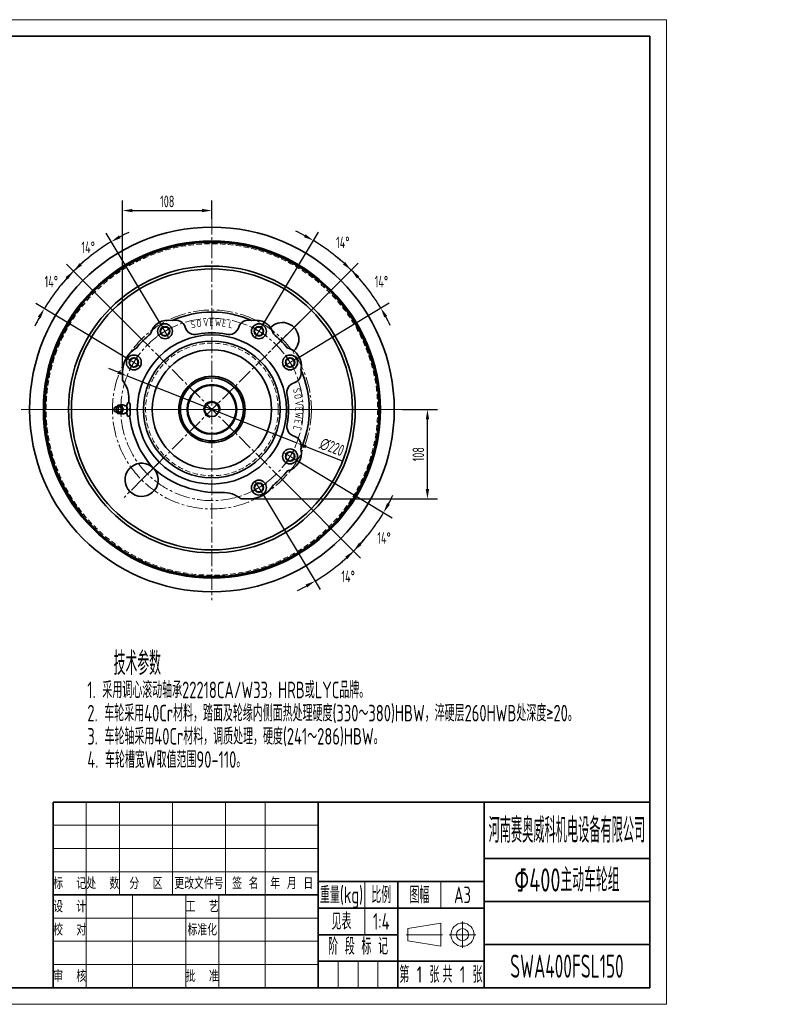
# Model space of a CAD drawing. Header units: millimetres. Extents: x -4 to 1827, y 0 to 1188.
# Tile 2 of 2: x 900 to 1827, y 0 to 1188. Entities that reach past the tile are written whole.
import ezdxf
from ezdxf.enums import TextEntityAlignment as Align

# ---------------------------------------------------------------- set-up
doc = ezdxf.new("R2010")
doc.units = ezdxf.units.MM
doc.linetypes.add('CENTER2', pattern=[28.575, 19.05, -3.175, 3.175, -3.175])
doc.linetypes.add('DASHED2', pattern=[9.525, 6.35, -3.175])
doc.layers.get('Defpoints').update_dxf_attribs({"lineweight": 18})
for name, color, linetype, lineweight in [('01.1', 1, 'Continuous', 18), ('01.2', 7, 'Continuous', 35), ('01.T', 3, 'Continuous', 18), ('02.1', 2, 'DASHED2', 18), ('04.1', 4, 'CENTER2', 18)]:
    doc.layers.add(name, color=color, linetype=linetype, lineweight=lineweight)
doc.styles.get("Standard").update_dxf_attribs({"font": 'isocp.shx', "width": 0.707, "bigfont": 'gbcbig.shx'})
doc.dimstyles.new('Tech_4', dxfattribs={"dimscale": 4, "dimtxt": 3.5, "dimasz": 3, "dimexe": 3, "dimexo": 0, "dimgap": 1, "dimtad": 1, "dimdec": 3, "dimdsep": 46, "dimtxsty": 'Standard', "dimcen": 0, "dimclrd": 1, "dimclre": 1, "dimclrt": 3, "dimazin": 2, "dimtfac": 1, "dimtdec": 3, "dimtmove": 0, "dimatfit": 0, "dimfxl": 0, "dimarcsym": 0})
doc.dimstyles.new('Tech_4$2', dxfattribs={"dimscale": 4, "dimtxt": 3.5, "dimasz": 3, "dimexe": 3, "dimexo": 0, "dimgap": 1, "dimtad": 1, "dimtih": 1, "dimtoh": 1, "dimdec": 3, "dimdsep": 46, "dimtxsty": 'Standard', "dimcen": 0, "dimclrd": 1, "dimclre": 1, "dimclrt": 3, "dimazin": 2, "dimtfac": 1, "dimtdec": 3, "dimtmove": 0, "dimatfit": 0, "dimfxl": 0, "dimarcsym": 0})

# ---------------------------------------------------------------- blocks, each defined once
blk = doc.blocks.new('A$C378E2D00')
at = {"layer": '01.1'}
for p, q in [((0, 297), (0, 0)), ((420, 297), (0, 297)), ((420, 0), (420, 297)), ((12, 54), (12, 12)), ((25, 47), (0, 47)), ((25, 40), (0, 40)), ((25, 33), (0, 33)), ((25, 26), (0, 26)), ((25, 19), (0, 19)), ((25, 5), (0, 5)), ((0, 0), (420, 0))]:
    blk.add_line(p, q, dxfattribs=at)
at = {"layer": '01.2'}
for p, q in [((415, 292), (25, 292)), ((25, 292), (25, 5)), ((81, 292), (81, 278)), ((415, 5), (415, 292)), ((81, 278), (25, 278)), ((25, 54), (0, 54)), ((25, 12), (0, 12)), ((25, 5), (415, 5))]:
    blk.add_line(p, q, dxfattribs=at)
at = {"layer": '01.T', "width": 0.707}
for s, p in [('设  计', (6, 50.5)), ('校  对', (6, 43.5)), ('工  艺', (6, 36.5)), ('标准化', (6, 29.5)), ('审  核', (6, 22.5)), ('批  准', (6, 15.5))]:
    blk.add_text(s, height=5, dxfattribs=at).set_placement(p, align=Align.MIDDLE_CENTER)
blk = doc.blocks.new('A$C6AAB7862')
at = {"layer": '01.1'}
for p, q in [((-16.5, 1.83), (-6.5, 3.5)), ((-6.5, 3.5), (-6.5, -3.5)), ((-16.5, 1.83), (-16.5, -1.83)), ((-16.5, -1.83), (-6.5, -3.5))]:
    blk.add_line(p, q, dxfattribs=at)
for radius in [3.5, 1.83]:
    blk.add_circle((0, 0), radius, dxfattribs=at)
at = {"layer": '04.1'}
for p, q in [((0, 4), (0, -4)), ((-17, 0), (-6, 0)), ((-4, 0), (4, 0))]:
    blk.add_line(p, q, dxfattribs=at)
blk = doc.blocks.new('A$C4369553E')
at = {"layer": '01.1'}
for p, q in [((-170, 56), (-170, 28)), ((-160, 56), (-160, 28)), ((-144, 56), (-144, 28)), ((-128, 56), (-128, 28)), ((-116, 56), (-116, 0)), ((-180, 49), (-100, 49)), ((-180, 42), (-100, 42)), ((-180, 35), (-100, 35)), ((-86, 32), (-86, 16)), ((-63, 32), (-63, 24)), ((-170, 28), (-170, 0)), ((-156, 28), (-156, 0)), ((-140, 28), (-140, 0)), ((-130, 28), (-130, 0)), ((-180, 21), (-100, 21)), ((-180, 14), (-100, 14)), ((-180, 7), (-100, 7)), ((-94, 0), (-94, 8)), ((-88, 0), (-88, 8)), ((-82, 0), (-82, 8))]:
    blk.add_line(p, q, dxfattribs=at)
at = {"layer": '01.2'}
for p, q in [((-180, 56), (-180, 0)), ((-180, 56), (0, 56)), ((-100, 0), (-100, 56)), ((-50, 0), (-50, 56)), ((0, 56), (0, 0)), ((-50, 39), (0, 39)), ((-100, 32), (-50, 32)), ((-76, 0), (-76, 32)), ((-180, 28), (-100, 28)), ((-100, 24), (-50, 24)), ((-50, 26), (0, 26)), ((-100, 16), (-76, 16)), ((-50, 13), (0, 13)), ((-100, 8), (-50, 8)), ((-180, 0), (0, 0))]:
    blk.add_line(p, q, dxfattribs=at)
blk.add_blockref('A$C6AAB7862', (-56.5, 16), dxfattribs=at)
at = {"layer": '01.T'}
for s, height, width, p in [('河南赛奥威科机电设备有限公司', 7.5, 0.625, (-25, 47.5)), ('重量(kg)', 5, 0.707, (-93, 28)), ('比例', 5, 0.707, (-81, 28)), ('图幅', 5, 0.707, (-69.5, 28)), ('A3', 5, 0.707, (-56.5, 28)), ('阶 段 标 记', 5, 0.707, (-88, 12.5)), ('第   张', 5, 0.707, (-69.5, 4)), ('共   张', 5, 0.707, (-56.5, 4))]:
    blk.add_text(s, height=height, dxfattribs=dict(at, width=width)).set_placement(p, align=Align.MIDDLE_CENTER)
for s, p in [('标  记', (-175, 31.5)), ('处  数', (-165, 31.5)), ('分  区', (-152, 31.5)), ('更改文件号', (-136, 31.5)), ('签 名', (-122, 31.5)), ('年 月 日', (-108, 31.5)), ('设  计', (-175, 24.5)), ('工  艺', (-135, 24.5)), ('校  对', (-175, 17.5)), ('标准化', (-135, 17.5)), ('审  核', (-175, 3.5)), ('批  准', (-135, 3.5))]:
    blk.add_text(s, height=3.5, dxfattribs=at).set_placement(p, align=Align.MIDDLE_CENTER)
blk = doc.blocks.new('*D122')
at = {"layer": '01.1', "color": 1, "lineweight": -2}
for p, q in [((1361.7, 717.7), (1403.7, 717.7)), ((1391.7, 621.7), (1391.7, 705.7)), ((1176.7, 609.7), (1403.7, 609.7))]:
    blk.add_line(p, q, dxfattribs=at)
at = {"layer": '01.1', "color": 1}
for points in [[(1389.7, 705.7), (1393.7, 705.7), (1391.7, 717.7)], [(1389.7, 621.7), (1393.7, 621.7), (1391.7, 609.7)]]:
    blk.add_solid(points, dxfattribs=at)
at = {"layer": 'Defpoints', "color": 0}
for p in [(1361.7, 717.7), (1391.7, 717.7), (1176.7, 609.7)]:
    blk.add_point(p, dxfattribs=at)
at = {"layer": '01.1', "color": 3, "insert": (1380.7, 663.7), "char_height": 14, "attachment_point": 5, "rotation": 90}
blk.add_mtext('108', dxfattribs=at)
blk = doc.blocks.new('*D123')
at = {"layer": '01.1', "color": 1, "lineweight": -2}
for p, q in [((1023.7, 761.8), (1023.7, 969.7)), ((1131.7, 947.7), (1131.7, 969.7)), ((1035.7, 957.7), (1119.7, 957.7))]:
    blk.add_line(p, q, dxfattribs=at)
at = {"layer": '01.1', "color": 1}
for points in [[(1035.7, 959.7), (1035.7, 955.7), (1023.7, 957.7)], [(1119.7, 959.7), (1119.7, 955.7), (1131.7, 957.7)]]:
    blk.add_solid(points, dxfattribs=at)
at = {"layer": 'Defpoints', "color": 0}
for p in [(1131.7, 957.7), (1131.7, 947.7), (1023.7, 761.8)]:
    blk.add_point(p, dxfattribs=at)
at = {"layer": '01.1', "color": 3, "insert": (1077.7, 968.7), "char_height": 14, "attachment_point": 5}
blk.add_mtext('108', dxfattribs=at)
blk = doc.blocks.new('*D124')
at = {"layer": '01.1', "color": 1, "lineweight": -2}
for p, q in [((1018.2, 762.6), (1007.1, 767)), ((1029.4, 758.2), (1234, 677.3)), ((1245.1, 672.9), (1288.6, 655.7))]:
    blk.add_line(p, q, dxfattribs=at)
at = {"layer": '01.1', "color": 1}
for points in [[(1019, 764.4), (1017.5, 760.7), (1029.4, 758.2)], [(1245.9, 674.7), (1244.4, 671), (1234, 677.3)]]:
    blk.add_solid(points, dxfattribs=at)
at = {"layer": 'Defpoints', "color": 0}
for p in [(1029.4, 758.2), (1234, 677.3)]:
    blk.add_point(p, dxfattribs=at)
at = {"layer": '01.1', "color": 3, "insert": (1276.5, 672.3), "char_height": 14, "attachment_point": 5, "rotation": 338.4269}
blk.add_mtext('∅220', dxfattribs=at)
blk = doc.blocks.new('*D125')
at = {"layer": '01.1', "color": 1, "lineweight": -2}
for p, q in [((1235, 655.7), (1349, 587.1)), ((1218.3, 631.1), (1311, 538.4))]:
    blk.add_line(p, q, dxfattribs=at)
for start, end in [(331.8465, 334.693), (315, 329), (309.307, 312.1535)]:
    blk.add_arc((1131.7, 717.7), 241.6, start, end, dxfattribs=at)
at = {"layer": '01.1', "color": 1}
for points in [[(1346.4, 602.8), (1342.9, 604.7), (1338.7, 593.3)], [(1292.4, 540.1), (1295.2, 537.2), (1302.5, 546.9)]]:
    blk.add_solid(points, dxfattribs=at)
at = {"layer": 'Defpoints', "color": 0}
for p in [(1045.1, 804.3), (1217, 666.5), (1235, 655.7), (1218.3, 631.1), (1315.8, 561.4)]:
    blk.add_point(p, dxfattribs=at)
at = {"layer": '01.1', "color": 3, "insert": (1339.3, 562.6), "char_height": 14, "attachment_point": 5}
blk.add_mtext('14°', dxfattribs=at)
blk = doc.blocks.new('*D126')
at = {"layer": '01.1', "color": 1, "lineweight": -2}
for p, q in [((1218.3, 631.1), (1311, 538.4)), ((1193.7, 614.4), (1262.3, 500.4))]:
    blk.add_line(p, q, dxfattribs=at)
for start, end in [(317.8465, 320.693), (301, 315), (295.307, 298.1535)]:
    blk.add_arc((1131.7, 717.7), 241.6, start, end, dxfattribs=at)
at = {"layer": '01.1', "color": 1}
for points in [[(1312.2, 554.2), (1309.3, 557), (1302.5, 546.9)], [(1244.7, 506.5), (1246.6, 503), (1256.1, 510.7)]]:
    blk.add_solid(points, dxfattribs=at)
at = {"layer": 'Defpoints', "color": 0}
for p in [(1045.1, 804.3), (1182.9, 632.4), (1218.3, 631.1), (1193.7, 614.4), (1272.5, 521.5)]:
    blk.add_point(p, dxfattribs=at)
at = {"layer": '01.1', "color": 3, "insert": (1296, 516.2), "char_height": 14, "attachment_point": 5}
blk.add_mtext('14°', dxfattribs=at)
blk = doc.blocks.new('*D127')
at = {"layer": '01.1', "color": 1, "lineweight": -2}
for p, q in [((1218.3, 804.3), (1308.2, 894.3)), ((1235, 779.8), (1345.7, 846.3))]:
    blk.add_line(p, q, dxfattribs=at)
for start, end in [(47.893, 50.7859), (31, 45), (25.2141, 28.107)]:
    blk.add_arc((1131.7, 717.7), 237.7, start, end, dxfattribs=at)
at = {"layer": '01.1', "color": 1}
for points in [[(1292.4, 895.5), (1289.7, 892.6), (1299.8, 885.8)], [(1339.6, 828.7), (1343.1, 830.7), (1335.4, 840.1)]]:
    blk.add_solid(points, dxfattribs=at)
at = {"layer": 'Defpoints', "color": 0}
for p in [(1312.9, 871.6), (1218.3, 804.3), (1235, 779.8), (1217, 769), (1045.1, 631.1)]:
    blk.add_point(p, dxfattribs=at)
at = {"layer": '01.1', "color": 3, "insert": (1336.1, 872), "char_height": 14, "attachment_point": 5}
blk.add_mtext('14°', dxfattribs=at)
blk = doc.blocks.new('*D128')
at = {"layer": '01.1', "color": 1, "lineweight": -2}
for p, q in [((1193.7, 821), (1260.3, 931.8)), ((1218.3, 804.3), (1308.2, 894.3))]:
    blk.add_line(p, q, dxfattribs=at)
for start, end in [(61.893, 64.7859), (45, 59), (39.2141, 42.107)]:
    blk.add_arc((1131.7, 717.7), 237.7, start, end, dxfattribs=at)
at = {"layer": '01.1', "color": 1}
for points in [[(1244.6, 929.1), (1242.7, 925.6), (1254.1, 921.5)], [(1306.6, 875.7), (1309.5, 878.5), (1299.8, 885.8)]]:
    blk.add_solid(points, dxfattribs=at)
at = {"layer": 'Defpoints', "color": 0}
for p in [(1270.3, 910.8), (1193.7, 821), (1182.9, 803), (1218.3, 804.3), (1045.1, 631.1)]:
    blk.add_point(p, dxfattribs=at)
at = {"layer": '01.1', "color": 3, "insert": (1289.6, 919.3), "char_height": 14, "attachment_point": 5}
blk.add_mtext('14°', dxfattribs=at)
blk = doc.blocks.new('*D129')
at = {"layer": '01.1', "color": 1, "lineweight": -2}
for p, q in [((1069.6, 821), (1003.9, 930.4)), ((1045.1, 804.3), (956.2, 893.2))]:
    blk.add_line(p, q, dxfattribs=at)
for start, end in [(115.1754, 118.0877), (121, 135), (137.9123, 140.8246)]:
    blk.add_arc((1131.7, 717.7), 236.1, start, end, dxfattribs=at)
at = {"layer": '01.1', "color": 1}
for points in [[(1021.5, 924.3), (1019.5, 927.8), (1010.1, 920.1)], [(955, 877.4), (957.9, 874.6), (964.7, 884.7)]]:
    blk.add_solid(points, dxfattribs=at)
at = {"layer": 'Defpoints', "color": 0}
for p in [(978.9, 897.7), (1069.6, 821), (1045.1, 804.3), (1080.4, 803), (1218.3, 631.1)]:
    blk.add_point(p, dxfattribs=at)
at = {"layer": '01.1', "color": 3, "insert": (982.3, 913.4), "char_height": 14, "attachment_point": 5}
blk.add_mtext('14°', dxfattribs=at)
blk = doc.blocks.new('*D130')
at = {"layer": '01.1', "color": 1, "lineweight": -2}
for p, q in [((1045.1, 804.3), (956.2, 893.2)), ((1028.4, 779.8), (919, 845.5))]:
    blk.add_line(p, q, dxfattribs=at)
for start, end in [(129.1754, 132.0877), (135, 149), (151.9123, 154.8246)]:
    blk.add_arc((1131.7, 717.7), 236.1, start, end, dxfattribs=at)
at = {"layer": '01.1', "color": 1}
for points in [[(974.8, 891.5), (972, 894.4), (964.7, 884.7)], [(921.6, 829.9), (925.1, 827.9), (929.3, 839.3)]]:
    blk.add_solid(points, dxfattribs=at)
at = {"layer": 'Defpoints', "color": 0}
for p in [(939.9, 855.4), (1045.1, 804.3), (1028.4, 779.8), (1046.4, 769), (1218.3, 631.1)]:
    blk.add_point(p, dxfattribs=at)
at = {"layer": '01.1', "color": 3, "insert": (937.8, 872), "char_height": 14, "attachment_point": 5}
blk.add_mtext('14°', dxfattribs=at)
blk = doc.blocks.new('A$C4957782E')
at = {"layer": '01.1'}
for p, q in [((-55.5, 204.5), (-55, 200)), ((55.5, 204.5), (55, 200)), ((-50.5, 200), (-55, 200)), ((50.5, 200), (55, 200)), ((-91.8, 115.1), (-112, 115.1)), ((91.8, 115.1), (112, 115.1)), ((-91.8, 104.9), (-112, 104.9)), ((91.8, 104.9), (112, 104.9)), ((-250, 30), (-250, -30))]:
    blk.add_line(p, q, dxfattribs=at)
blk.add_arc((593.4, 0), 10, 345.0303, 254.3697, dxfattribs=at)
at = {"layer": '01.2'}
for p, q in [((-75, 217), (-75, -217)), ((-72, 220), (-72, -220)), ((-72, 220), (-59.8, 220)), ((-59.8, 220), (-59.8, -220)), ((-56.8, 217.3), (-56.8, -217.3)), ((-55.5, 204.5), (-56.8, 217.3)), ((55.5, 204.5), (56.8, 217.3)), ((56.8, 217.3), (56.8, -217.3)), ((59.8, 220), (59.8, -220)), ((72, 220), (59.8, 220)), ((72, 220), (72, -220)), ((75, 217), (75, -217)), ((-50.5, 200), (-50.5, -200)), ((-50.5, 200), (50.5, 200)), ((50.5, 200), (50.5, -200)), ((-137, 119), (-126, 119)), ((-126, 121.5), (-126, -98.5)), ((-126, 119), (-126, 101)), ((-125, 122.5), (-117, 122.5)), ((-117, 122.5), (-117, -99.5)), ((-116.5, 120), (-112, 120)), ((-112, 120), (-112, -97.5)), ((112, 120), (112, -97.5)), ((116.5, 120), (112, 120)), ((125, 122.5), (117, 122.5)), ((117, 122.5), (117, -99.5)), ((126, 121.5), (126, -98.5)), ((126, 119), (126, 101)), ((137, 119), (126, 119)), ((-138, 118), (-138, 102)), ((-92.8, 116), (-112, 116)), ((-91, 114.2), (-92.8, 116)), ((-92.8, 116), (-92.8, 104)), ((-91, 114.2), (-91, 105.7)), ((91, 114.2), (92.8, 116)), ((91, 114.2), (91, 105.7)), ((92.8, 116), (92.8, 104)), ((92.8, 116), (112, 116)), ((138, 118), (138, 102)), ((-137, 101), (-126, 101)), ((-112.7, 98.7), (-112, 99.9)), ((-92.8, 104), (-112, 104)), ((-112, 97.5), (-91, 97.5)), ((-91, 105.7), (-92.8, 104)), ((-91, -97.5), (-91, 97.5)), ((-91, 97.5), (-89.5, 96.6)), ((-89.5, 96.6), (-89.5, -96.6)), ((91, 97.5), (89.5, 96.6)), ((89.5, 96.6), (89.5, -96.6)), ((91, 105.7), (92.8, 104)), ((91, -97.5), (91, 97.5)), ((112, 97.5), (91, 97.5)), ((92.8, 104), (112, 104)), ((112.7, 98.7), (112, 99.9)), ((137, 101), (126, 101)), ((533.7, 99), (531.1, 94.4)), ((539.4, 99.3), (534, 99.2)), ((542.5, 94.6), (539.7, 99.1)), ((644.4, 94.6), (647.2, 99.1)), ((647.5, 99.3), (652.9, 99.2)), ((653.2, 99), (655.8, 94.4)), ((-141.5, -88), (-141.5, 88)), ((-127.5, 90), (-139.5, 90)), ((-81, 87.6), (-87.3, 90.5)), ((-79.5, 85.4), (-79.5, -85.4)), ((79.5, 85.4), (79.5, -85.4)), ((81, 87.6), (87.3, 90.5)), ((127.5, 90), (139.5, 90)), ((141.5, -88), (141.5, 88)), ((531.1, 94), (533.9, 89.4)), ((534.2, 89.2), (539.5, 89.3)), ((539.9, 89.5), (542.5, 94.2)), ((647, 89.5), (644.4, 94.2)), ((652.7, 89.2), (647.3, 89.3)), ((655.8, 94), (653, 89.4)), ((-138, 64.7), (-138, 48.7)), ((-137, 65.7), (-126, 65.7)), ((-126, 65.7), (-126, 47.7)), ((137, 65.7), (126, 65.7)), ((126, 65.7), (126, 47.7)), ((138, 64.7), (138, 48.7)), ((494.1, 54.1), (494.2, 59.4)), ((494.4, 59.7), (499.1, 62.3)), ((499.4, 62.3), (504, 59.6)), ((687.4, 62.3), (682.9, 59.6)), ((692.5, 59.7), (687.8, 62.3)), ((692.8, 54.1), (692.7, 59.4)), ((-137, 47.7), (-126, 47.7)), ((-79.5, 56), (-75, 56)), ((79.5, 56), (75, 56)), ((137, 47.7), (126, 47.7)), ((498.9, 51), (494.3, 53.7)), ((503.9, 53.6), (499.3, 51)), ((504.2, 59.2), (504.1, 53.9)), ((682.7, 59.2), (682.8, 53.9)), ((683, 53.6), (687.6, 51)), ((688, 51), (692.6, 53.7)), ((-160, 38), (-158, 40)), ((-160, 38), (-160, 31.8)), ((-158, 40), (-158, -40)), ((-141.5, 40), (-158, 40)), ((485.4, 45), (485.4, 35.3)), ((-344.5, 30), (-348, 29.1)), ((-348, 29.1), (-348, -29.1)), ((-344.5, 30), (-344.5, 3)), ((-162.5, 30), (-344.5, 30)), ((-162.5, 30), (-161.5, 29.7)), ((-160.4, 29.7), (-161.3, 29.7)), ((-160, 31.8), (-159.8, 30.4)), ((-160, 29.9), (-160, -29.9)), ((-159.8, 30.4), (-159.8, 30.3)), ((-194, 9), (-336, 9)), ((479.5, 4.8), (478.9, 3.2)), ((483.1, 5), (479.9, 5)), ((483.1, 5), (483.6, 5)), ((483.9, 4.9), (483.5, 4.8)), ((485.7, 0.3), (483.5, 4.8)), ((486.3, 0.3), (484.1, 4.8)), ((490.9, 5), (490.9, -5)), ((494.1, 8), (491.7, 8)), ((494.9, 5), (494.9, -5)), ((-344.5, -3), (-344.5, -30)), ((-336, -9), (-194, -9)), ((478.9, -3.2), (479.5, -4.7)), ((479.9, -5), (483.1, -5)), ((483.1, -5), (483.6, -5)), ((483.5, -4.7), (485.7, -0.2)), ((483.9, -4.9), (483.5, -4.8)), ((484.1, -4.7), (486.3, -0.2)), ((494.1, -8), (491.7, -8)), ((-344.5, -30), (-348, -29.1)), ((-162.5, -30), (-344.5, -30)), ((-162.5, -30), (-161.5, -29.7)), ((-160.4, -29.7), (-161.3, -29.7)), ((-160, -31.8), (-159.8, -30.4)), ((-160, -31.8), (-160, -38)), ((-159.8, -30.4), (-159.8, -30.3)), ((-158, -40), (-160, -38)), ((-141.5, -40), (-158, -40)), ((-138, -48.7), (-138, -64.7)), ((-137, -47.7), (-126, -47.7)), ((-126, -47.7), (-126, -65.7)), ((-79.5, -56), (-75, -56)), ((79.5, -56), (75, -56)), ((126, -47.7), (126, -65.7)), ((137, -47.7), (126, -47.7)), ((138, -48.7), (138, -64.7)), ((682.7, -59.2), (682.8, -53.9)), ((683, -53.6), (687.6, -51)), ((688, -51), (692.6, -53.7)), ((692.8, -54.1), (692.7, -59.4)), ((-137, -65.7), (-126, -65.7)), ((137, -65.7), (126, -65.7)), ((687.4, -62.3), (682.9, -59.6)), ((692.5, -59.7), (687.8, -62.3)), ((-127.5, -90), (-139.5, -90)), ((-81, -87.6), (-87.3, -90.5)), ((81, -87.6), (87.3, -90.5)), ((127.5, -90), (139.5, -90)), ((647, -89.5), (644.4, -94.2)), ((644.4, -94.6), (647.2, -99.1)), ((652.7, -89.2), (647.3, -89.3)), ((655.8, -94), (653, -89.4)), ((653.2, -99), (655.8, -94.4)), ((-125, -99.5), (-114.5, -99.5)), ((-114.5, -99.5), (-114.5, -98)), ((-114, -97.5), (-91, -97.5)), ((-111.3, -97.5), (-113.5, -98.1)), ((-113.5, -100.9), (-113.5, -98.1)), ((-111.3, -101.5), (-113.5, -100.9)), ((-111.6, -106.1), (-112.2, -106.6)), ((-111.4, -107.9), (-112.2, -106.6)), ((-110.4, -106.8), (-111.6, -106.1)), ((-97.7, -97.5), (-111.3, -97.5)), ((-97.7, -101.5), (-111.3, -101.5)), ((-110.4, -106.8), (-104.3, -112.9)), ((-109.1, -98.2), (-109.1, -100.8)), ((-99.9, -100.8), (-99.9, -98.2)), ((-97.7, -97.5), (-95.5, -98.1)), ((-97.7, -101.5), (-95.5, -100.9)), ((-95.5, -100.9), (-95.5, -98.1)), ((-91, -97.5), (-89.5, -96.6)), ((91, -97.5), (89.5, -96.6)), ((114, -97.5), (91, -97.5)), ((97.7, -97.5), (95.5, -98.1)), ((95.5, -100.9), (95.5, -98.1)), ((97.7, -101.5), (95.5, -100.9)), ((97.7, -97.5), (111.3, -97.5)), ((97.7, -101.5), (111.3, -101.5)), ((99.9, -100.8), (99.9, -98.2)), ((110.4, -106.8), (104.3, -112.9)), ((109.1, -98.2), (109.1, -100.8)), ((110.4, -106.8), (111.6, -106.1)), ((111.3, -97.5), (113.5, -98.1)), ((111.3, -101.5), (113.5, -100.9)), ((111.4, -107.9), (112.2, -106.6)), ((111.6, -106.1), (112.2, -106.6)), ((113.5, -100.9), (113.5, -98.1)), ((114.5, -99.5), (114.5, -98)), ((125, -99.5), (114.5, -99.5)), ((647.5, -99.3), (652.9, -99.2)), ((-115, -114.1), (-114.7, -113.1)), ((-111.6, -117.5), (-115, -114.1)), ((-109.2, -116.4), (-113.9, -111.7)), ((-111.6, -117.5), (-110.6, -117.2)), ((-111.4, -107.9), (-105.4, -113.9)), ((-109.7, -108.1), (-110.1, -108.5)), ((-105.6, -112.2), (-106, -112.6)), ((-105.4, -113.9), (-104.1, -114.7)), ((-104.3, -112.9), (-103.6, -114.1)), ((-103.6, -114.1), (-104.1, -114.7)), ((104.3, -112.9), (103.6, -114.1)), ((103.6, -114.1), (104.1, -114.7)), ((105.4, -113.9), (104.1, -114.7)), ((111.4, -107.9), (105.4, -113.9)), ((105.6, -112.2), (106, -112.6)), ((109.2, -116.4), (113.9, -111.7)), ((109.7, -108.1), (110.1, -108.5)), ((111.6, -117.5), (110.6, -117.2)), ((111.6, -117.5), (115, -114.1)), ((115, -114.1), (114.7, -113.1)), ((638.5, -108), (628.7, -108)), ((-50.5, -200), (50.5, -200)), ((-55.5, -204.5), (-56.8, -217.3)), ((55.5, -204.5), (56.8, -217.3)), ((-72, -220), (-59.8, -220)), ((72, -220), (59.8, -220))]:
    blk.add_line(p, q, dxfattribs=at)
for centre, radius in [((593.4, 0), 220), ((593.4, 0), 203.4), ((593.4, 0), 202.5), ((593.4, 0), 201.6), ((593.4, 0), 173), ((593.4, 0), 169.5), ((536.8, 94.3), 9), ((536.8, 94.3), 5.71), ((650.1, 94.3), 9), ((650.1, 94.3), 5.71), ((593.4, 0), 90), ((593.4, 0), 82.5), ((593.4, 0), 72), ((499.2, 56.7), 9), ((499.2, 56.7), 5.71), ((687.7, 56.7), 9), ((687.7, 56.7), 5.71), ((593.4, 0), 40), ((593.4, 0), 38), ((593.4, 0), 30), ((593.4, 0), 29.1), ((593.4, 0), 8.65), ((687.7, -56.7), 9), ((687.7, -56.7), 5.71), ((650.1, -94.3), 9), ((650.1, -94.3), 5.71)]:
    blk.add_circle(centre, radius, dxfattribs=at)
for centre, radius, start, end in [((-72, 217), 3, 90, 180), ((-59.8, 217), 3, 6, 90), ((59.8, 217), 3, 90, 174), ((72, 217), 3, 0, 90), ((-50.5, 205), 5, 186, 270), ((50.5, 205), 5, 270, 354), ((-137, 118), 1, 90, 180), ((-125, 121.5), 1, 90, 180), ((-116.5, 120.5), 0.5, 180, 270), ((116.5, 120.5), 0.5, 270, 0), ((125, 121.5), 1, 0, 90), ((137, 118), 1, 0, 90), ((540.5, 86), 21.8, 76.9853, 166.2812), ((593.4, 0), 117.5, 65.8461, 114.1539), ((549.3, 95.3), 12.6, 19.0863, 108.4087), ((637.6, 95.3), 12.6, 71.5913, 160.9137), ((646.4, 86), 21.8, 13.7188, 103.0147), ((-137, 102), 1, 180, 270), ((-112, 98.3), 0.8, 150, 270), ((112, 98.3), 0.8, 270, 30), ((137, 102), 1, 270, 0), ((534, 98.9), 0.381, 91, 151), ((539.4, 99), 0.381, 31, 91), ((572.8, 102.4), 12, 194.5324, 285.852), ((614.1, 102.4), 12, 254.148, 345.4676), ((647.5, 99), 0.381, 89, 149), ((652.8, 98.9), 0.381, 29, 89), ((678.3, 84.9), 20, 314.3814, 135.6186), ((-139.5, 88), 2, 90, 180), ((-127.5, 91.5), 1.5, 270, 0), ((-85, 94.5), 4.61, 191.6814, 240.2031), ((-82, 85.4), 2.46, 0.3865, 66.6444), ((82, 85.4), 2.46, 113.3556, 179.6135), ((85, 94.5), 4.61, 299.7969, 348.3186), ((127.5, 91.5), 1.5, 180, 270), ((139.5, 88), 2, 0, 90), ((593.4, 0), 117.5, 129.1126, 140.8874), ((531.5, 94.2), 0.381, 151, 211), ((534.2, 89.6), 0.381, 211, 271), ((539.5, 89.7), 0.381, 271, 331), ((542.1, 94.4), 0.381, 331, 31), ((593.4, 0), 92.5, 79.2009, 100.7991), ((644.8, 94.4), 0.381, 149, 209), ((647.4, 89.7), 0.381, 209, 269), ((652.7, 89.6), 0.381, 269, 329), ((655.4, 94.2), 0.381, 329, 29), ((593.4, 0), 117.5, 39.1126, 50.8874), ((519.8, 44.6), 34.4, 120.6772, 179.2193), ((679.5, 53), 21.8, 346.9853, 76.2812), ((-137, 64.7), 1, 90, 180), ((137, 64.7), 1, 0, 90), ((494.6, 59.4), 0.381, 119, 179), ((499.3, 62), 0.381, 59, 119), ((503.8, 59.2), 0.381, 359, 59), ((683.1, 59.2), 0.381, 121, 181), ((687.6, 62), 0.381, 61, 121), ((692.3, 59.4), 0.381, 1, 61), ((-137, 48.7), 1, 180, 270), ((137, 48.7), 1, 270, 0), ((494.5, 54.1), 0.381, 179, 239), ((499.1, 51.3), 0.381, 239, 299), ((503.7, 53.9), 0.381, 299, 359), ((683.2, 53.9), 0.381, 181, 241), ((687.8, 51.3), 0.381, 241, 301), ((692.4, 54.1), 0.381, 301, 1), ((688.7, 44.1), 12.6, 289.0863, 18.4087), ((593.4, 0), 117.5, 335.8461, 24.1539), ((-870.5, 0), 1013, 357.4539, 2.5461), ((-161.3, 30.3), 0.6, 255, 270), ((-160.4, 30.3), 0.6, 270, 0), ((457.2, 12.8), 36.1, 358.7626, 38.5901), ((695.8, 20.6), 12, 104.5324, 195.852), ((610.9, 6.7), 117.7, 177.4087, 179.3503), ((593.4, 0), 92.5, 349.2009, 10.7991), ((-336, 0), 9, 90, 270), ((-194, 0), 9, 270, 90), ((479.9, 4.5), 0.5, 90, 150), ((485.4, 0), 5.5, 55.1501, 114.62), ((483.1, 4.5), 0.5, 30, 90), ((483.6, 4.5), 0.5, 30, 90), ((489.4, 5.7), 1.5, 235.1501, 360), ((500.9, 4), 10, 156.4218, 203.5782), ((500.9, -4), 10, 156.4218, 203.5782), ((484.9, 4), 10, 336.4218, 23.5782), ((484.9, -4), 10, 336.4218, 23.5782), ((479.9, -4.5), 0.5, 210, 270), ((485.4, 0), 5.5, 245.38, 304.8499), ((483.1, -4.5), 0.5, 270, 330), ((483.6, -4.5), 0.5, 270, 330), ((489.4, -5.7), 1.5, 360, 124.8499), ((610.9, 6.7), 117.7, 187.0996, 221.2718), ((695.8, -20.6), 12, 164.148, 255.4676), ((-161.3, -30.3), 0.6, 90, 105), ((-160.4, -30.3), 0.6, 360, 90), ((688.7, -44.1), 12.6, 341.5913, 70.9137), ((-137, -48.7), 1, 90, 180), ((137, -48.7), 1, 0, 90), ((683.1, -59.2), 0.381, 179, 239), ((683.2, -53.9), 0.381, 119, 179), ((679.5, -53), 21.8, 283.7188, 13.0147), ((687.8, -51.3), 0.381, 59, 119), ((692.4, -54.1), 0.381, 359, 59), ((-137, -64.7), 1, 180, 270), ((137, -64.7), 1, 270, 0), ((508.6, -84.9), 20, 52.9386, 37.0614), ((600.1, 17.5), 117.7, 228.7282, 272.5913), ((687.6, -62), 0.381, 239, 299), ((692.3, -59.4), 0.381, 299, 359), ((593.4, 0), 117.5, 309.1126, 320.8874), ((-139.5, -88), 2, 180, 270), ((-127.5, -91.5), 1.5, 0, 90), ((-85, -94.5), 4.61, 119.7969, 168.3186), ((-82, -85.4), 2.46, 293.3556, 359.6135), ((82, -85.4), 2.46, 180.3865, 246.6444), ((85, -94.5), 4.61, 11.6814, 60.2031), ((127.5, -91.5), 1.5, 90, 180), ((139.5, -88), 2, 270, 0), ((638, -73.6), 34.4, 270.7807, 329.3228), ((644.8, -94.4), 0.381, 151, 211), ((647.4, -89.7), 0.381, 91, 151), ((652.7, -89.6), 0.381, 31, 91), ((655.4, -94.2), 0.381, 331, 31), ((-125, -98.5), 1, 180, 270), ((-114, -98), 0.5, 90, 180), ((-111.3, -101.2), 3.66, 53.2387, 90), ((-111.3, -97.8), 3.66, 270, 306.7613), ((-112, -108.4), 2.31, 7.5956, 45), ((-110.2, -103), 1.5, 325.1501, 90), ((-104.5, -107), 5.5, 145.1501, 181.6582), ((-104.5, -112.5), 15, 72.0661, 107.9339), ((-104.5, -86.5), 15, 252.0661, 287.9339), ((-104.5, -107), 5.5, 268.3418, 34.8499), ((-98.8, -103), 1.5, 90, 214.8499), ((-97.7, -101.2), 3.66, 90, 126.7613), ((-97.7, -97.8), 3.66, 233.2387, 270), ((97.7, -101.2), 3.66, 53.2387, 90), ((97.7, -97.8), 3.66, 270, 306.7613), ((98.8, -103), 1.5, 325.1501, 90), ((104.5, -107), 5.5, 145.1501, 271.6582), ((104.5, -112.5), 15, 72.0661, 107.9339), ((104.5, -86.5), 15, 252.0661, 287.9339), ((110.2, -103), 1.5, 90, 214.8499), ((104.5, -107), 5.5, 358.3418, 34.8499), ((111.3, -101.2), 3.66, 90, 126.7613), ((111.3, -97.8), 3.66, 233.2387, 270), ((112, -108.4), 2.31, 135, 172.4044), ((114, -98), 0.5, 0, 90), ((125, -98.5), 1, 270, 0), ((606.2, -136.2), 36.1, 51.4099, 91.2374), ((647.5, -99), 0.381, 211, 271), ((652.8, -98.9), 0.381, 271, 331), ((-111.5, -114), 3.3, 115.2197, 162.5), ((-115.2, -106.4), 5.17, 295.2197, 332.964), ((-109.8, -106.2), 2.31, 225, 262.4044), ((-111.5, -114), 3.3, 287.5, 334.7803), ((-102, -104.5), 9, 206.2917, 243.7083), ((-113.7, -116.2), 9, 26.2917, 63.7083), ((-103.9, -117.7), 5.17, 117.036, 154.7803), ((-103.7, -112.3), 2.31, 187.5956, 225), ((-105.9, -114.5), 2.31, 45, 82.4044), ((105.9, -114.5), 2.31, 97.5956, 135), ((103.7, -112.3), 2.31, 315, 352.4044), ((113.7, -116.2), 9, 116.2917, 153.7083), ((102, -104.5), 9, 296.2917, 333.7083), ((103.9, -117.7), 5.17, 25.2197, 62.964), ((111.5, -114), 3.3, 205.2197, 252.5), ((109.8, -106.2), 2.31, 277.5956, 315), ((115.2, -106.4), 5.17, 207.036, 244.7803), ((111.5, -114), 3.3, 17.5, 64.7803), ((-50.5, -205), 5, 90, 174), ((50.5, -205), 5, 6, 90), ((-72, -217), 3, 180, 270), ((-59.8, -217), 3, 270, 354), ((59.8, -217), 3, 186, 270), ((72, -217), 3, 270, 0)]:
    blk.add_arc(centre, radius, start, end, dxfattribs=at)
blk.add_ellipse((476.6, 0), major_axis=(0, -2.4), ratio=0.707107, dxfattribs=at)
for centre, major_axis, ratio, start_param, end_param in [((478.3, 0), (0, -3.3), 0.707107, 6.324383, 9.38358), ((481.5, 0), (0, 3.55), 0.79621, 2.509975, 6.914803)]:
    blk.add_ellipse(centre, major_axis=major_axis, ratio=ratio, start_param=start_param, end_param=end_param, dxfattribs=at)
for points in [[(476.3, 2.4), (478.4, 3.3), (480.2, 2.8), (481.3, 3), (482.1, 3.5)], [(476.3, -2.4), (478.4, -3.3), (480.2, -2.8), (481.3, -3), (482.1, -3.5)]]:
    blk.add_spline(points, degree=3, dxfattribs=at)
at = {"layer": '02.1'}
for p, q in [((-132, 115.7), (-138, 115.7)), ((-132, 112.9), (-138, 112.9)), ((-132, 107.1), (-138, 107.1)), ((-132, 115.7), (-128.7, 110)), ((-132, 104.3), (-128.7, 110)), ((132, 115.7), (128.7, 110)), ((132, 104.3), (128.7, 110)), ((132, 115.7), (138, 115.7)), ((132, 112.9), (138, 112.9)), ((132, 107.1), (138, 107.1)), ((-132, 104.3), (-138, 104.3)), ((132, 104.3), (138, 104.3)), ((-132, 62.4), (-138, 62.4)), ((-132, 59.5), (-138, 59.5)), ((-132, 62.4), (-128.7, 56.7)), ((132, 62.4), (128.7, 56.7)), ((132, 62.4), (138, 62.4)), ((132, 59.5), (138, 59.5)), ((-132, 53.8), (-138, 53.8)), ((-132, 50.9), (-138, 50.9)), ((-132, 50.9), (-128.7, 56.7)), ((132, 50.9), (128.7, 56.7)), ((132, 53.8), (138, 53.8)), ((132, 50.9), (138, 50.9)), ((-346, 8.6), (-348, 10.6)), ((-306, 10), (-347.4, 10)), ((-346, 8.6), (-346, -8.6)), ((-294, 8.6), (-346, 8.6)), ((-306, 10), (-306, -10)), ((-294, 8.6), (-289, 0)), ((-294, 8.6), (-294, -8.6)), ((-346, -8.6), (-348, -10.6)), ((-306, -10), (-347.4, -10)), ((-294, -8.6), (-346, -8.6)), ((-294, -8.6), (-289, 0)), ((-132, -50.9), (-138, -50.9)), ((-132, -53.8), (-138, -53.8)), ((-132, -50.9), (-128.7, -56.7)), ((-132, -62.4), (-128.7, -56.7)), ((132, -50.9), (128.7, -56.7)), ((132, -62.4), (128.7, -56.7)), ((132, -50.9), (138, -50.9)), ((132, -53.8), (138, -53.8)), ((-132, -59.5), (-138, -59.5)), ((-132, -62.4), (-138, -62.4)), ((132, -59.5), (138, -59.5)), ((132, -62.4), (138, -62.4))]:
    blk.add_line(p, q, dxfattribs=at)
for radius in [200, 80]:
    blk.add_circle((593.4, 0), radius, dxfattribs=at)
for centre, radius, start, end in [((-139.4, 114.3), 7.51, 349.0405, 10.9595), ((-154.7, 110), 22.8, 352.8148, 7.1852), ((-139.4, 105.7), 7.51, 349.0405, 10.9595), ((154.7, 110), 22.8, 172.8148, 187.1852), ((139.4, 114.3), 7.51, 169.0405, 190.9595), ((139.4, 105.7), 7.51, 169.0405, 190.9595), ((-139.4, 60.9), 7.51, 349.0405, 10.9595), ((-154.7, 56.7), 22.8, 352.8148, 7.1852), ((154.7, 56.7), 22.8, 172.8148, 187.1852), ((139.4, 60.9), 7.51, 169.0405, 190.9595), ((-139.4, 52.4), 7.51, 349.0405, 10.9595), ((139.4, 52.4), 7.51, 169.0405, 190.9595), ((-139.4, -52.4), 7.51, 349.0405, 10.9595), ((-154.7, -56.7), 22.8, 352.8148, 7.1852), ((154.7, -56.7), 22.8, 172.8148, 187.1852), ((139.4, -52.4), 7.51, 169.0405, 190.9595), ((-139.4, -60.9), 7.51, 349.0405, 10.9595), ((139.4, -60.9), 7.51, 169.0405, 190.9595)]:
    blk.add_arc(centre, radius, start, end, dxfattribs=at)
at = {"layer": '04.1'}
for p, q in [((0, 230), (0, -230)), ((593.4, 230), (593.4, -230)), ((593.4, 230), (593.4, -230)), ((593.4, 110.4), (593.4, 122.5)), ((-140, 110), (-89, 110)), ((140, 110), (89, 110)), ((128, 110), (110, 110)), ((527.8, 88.9), (545.8, 99.7)), ((531.4, 103.3), (542.2, 85.3)), ((659.1, 88.9), (641.1, 99.7)), ((655.5, 103.3), (644.7, 85.3)), ((699.5, 106.1), (657.1, 63.6)), ((680.1, 86.6), (506.8, -86.6)), ((680.1, -86.6), (506.8, 86.6)), ((490.2, 62.1), (508.2, 51.2)), ((504.6, 65.7), (493.8, 47.7)), ((696.7, 62.1), (678.7, 51.2)), ((682.3, 65.7), (693.1, 47.7)), ((-140, 56.7), (-124, 56.7)), ((140, 56.7), (124, 56.7)), ((-151.5, 0), (151.5, 0)), ((363.4, 0), (823.4, 0)), ((823.4, 0), (363.4, 0)), ((715.9, 0), (704, 0)), ((-213.4, 0), (-353, 0)), ((-178.7, 0), (-203.1, 0)), ((-140, -56.7), (-124, -56.7)), ((140, -56.7), (124, -56.7)), ((696.7, -62.1), (678.7, -51.2)), ((682.3, -65.7), (693.1, -47.7)), ((529.8, -63.6), (487.4, -106.1)), ((659.1, -88.9), (641.1, -99.7)), ((655.5, -103.3), (644.7, -85.3))]:
    blk.add_line(p, q, dxfattribs=at)
at = {"layer": '04.1', "ltscale": 0.2}
for p, q in [((-104.5, -107), (-104.5, -95.5)), ((104.5, -107), (104.5, -95.5)), ((-104.5, -107), (-114, -116.5)), ((104.5, -107), (114, -116.5))]:
    blk.add_line(p, q, dxfattribs=at)
at = {"layer": '04.1'}
for radius in [120, 110]:
    blk.add_circle((593.4, 0), radius, dxfattribs=at)
at = {"layer": '01.2', "width": 0.707}
for s, rotation, p in [('S', 12.5, (568.9, 97.6)), ('O', 8.3333, (575.5, 99.1)), ('V', 4.1667, (583.3, 100.1)), ('W', 355.8333, (596.7, 100.7)), ('E', 351.6667, (605.1, 100)), ('L', 348.5, (612.8, 98.8)), ('S', 282.5, (691.1, 24.6)), ('O', 278.3333, (692.5, 17.9)), ('V', 274.1667, (693.6, 10.2)), ('E', 270, (694.1, 3)), ('W', 265.8333, (694.1, -3.2)), ('L', 257.5, (692.2, -19.3)), ('E', 261.6667, (693.4, -11.6))]:
    blk.add_text(s, height=8.75, rotation=rotation, dxfattribs=at).set_placement(p)
blk.add_text('E', height=8.75, dxfattribs=at).set_placement((590.5, 100.6))

msp = doc.modelspace()

# ---------------------------------------------------------------- block references
at = {"layer": '01.1', "xscale": 4, "yscale": 4, "zscale": 4}
msp.add_blockref('A$C378E2D00', (0, 0), dxfattribs=at)
at = {"layer": '01.2'}
msp.add_blockref('A$C4957782E', (538.2323, 717.7291), dxfattribs=at)
at = {"layer": '01.2', "xscale": 4, "yscale": 4, "zscale": 4}
msp.add_blockref('A$C4369553E', (1660, 20), dxfattribs=at)

# ---------------------------------------------------------------- texts
at = {"layer": '01.T', "width": 0.707}
for s, height, p in [('技术参数', 28, (1013.099, 411.321)), ('1. 采用调心滚动轴承22218CA/W33，HRB或LYC品牌。', 20, (981.2919, 379.321)), ('2. 车轮采用40Cr材料，踏面及轮缘内侧面热处理硬度(330～380)HBW，淬硬层260HWB处深度≥20。', 20, (981.2919, 351.321)), ('3. 车轮轴采用40Cr材料，调质处理，硬度(241～286)HBW。', 20, (981.2919, 323.321)), ('4. 车轮槽宽W取值范围90-110。', 20, (981.2919, 295.321))]:
    msp.add_text(s, height=height, dxfattribs=at).set_placement(p, align=Align.MIDDLE_LEFT)
at = {"layer": '01.T'}
for s, height, width, p in [('Φ400主动车轮组', 28, 0.707, (1560, 150)), ('见表', 20, 0.707, (1288, 100)), ('1:4', 20, 0.707, (1336, 100)), ('SWA400FSL150', 28, 0.6, (1560, 46)), ('1', 20, 0.707, (1382, 36)), ('1', 20, 0.707, (1434, 36))]:
    msp.add_text(s, height=height, dxfattribs=dict(at, width=width)).set_placement(p, align=Align.MIDDLE_CENTER)

# ---------------------------------------------------------------- dimensions: what is measured, and where the dimension line sits
at = {"layer": '01.1'}
dim = msp.add_linear_dim(base=(1131.6808, 957.7291), p1=(1023.6808, 761.8136), p2=(1131.6808, 947.7291), dimstyle='Tech_4', dxfattribs=at)
dim.commit()
dim.dimension.update_dxf_attribs({"geometry": '*D123', "text_midpoint": (1077.6808, 968.7291)})
for base, line1, line2, picture, middle in [((978.8614, 897.7152), ((1218.3014, 631.1085), (1045.0602, 804.3497)), ((1069.6187, 821.0178), (1080.4345, 803.0173)), '*D129', (982.3152, 913.4353)), ((1270.2689, 910.8318), ((1193.7429, 821.0178), (1182.9271, 803.0173)), ((1218.3014, 804.3497), (1045.0602, 631.1085)), '*D128', (1289.6157, 919.3314)), ((939.8582, 855.3985), ((1028.3922, 779.7912), (1046.3927, 768.9754)), ((1218.3014, 631.1085), (1045.0602, 804.3497)), '*D130', (937.8498, 871.9919)), ((1312.868, 871.5683), ((1234.9695, 779.7912), (1216.969, 768.9754)), ((1218.3014, 804.3497), (1045.0602, 631.1085)), '*D127', (1336.127, 871.9529)), ((1315.8242, 561.3799), ((1234.9695, 655.667), (1216.969, 666.4828)), ((1218.3014, 631.1085), (1045.0602, 804.3497)), '*D125', (1339.3328, 562.634)), ((1272.53, 521.4759), ((1193.7429, 614.4404), (1182.9271, 632.441)), ((1218.3014, 631.1085), (1045.0602, 804.3497)), '*D126', (1295.9537, 516.2442))]:
    dim = msp.add_angular_dim_2l(base=base, line1=line1, line2=line2, dimstyle='Tech_4$2', override={"dimtmove": 2}, dxfattribs=at)
    dim.commit()
    dim.dimension.update_dxf_attribs({"geometry": picture, "text_midpoint": middle, "dimtype": 162})
dim = msp.add_diameter_dim_2p(p1=(1029.3864, 758.1748), p2=(1233.9753, 677.2835), dimstyle='Tech_4', dxfattribs=at)
dim.commit()
dim.dimension.update_dxf_attribs({"geometry": '*D124', "text_midpoint": (1272.4437, 662.0736), "dimtype": 163})
dim = msp.add_linear_dim(base=(1391.6808, 717.7291), p1=(1176.7141, 609.7291), p2=(1361.6808, 717.7291), angle=90, dimstyle='Tech_4', dxfattribs=at)
dim.commit()
dim.dimension.update_dxf_attribs({"geometry": '*D122', "text_midpoint": (1380.6808, 663.7291)})

doc.saveas('drawing.dxf')
